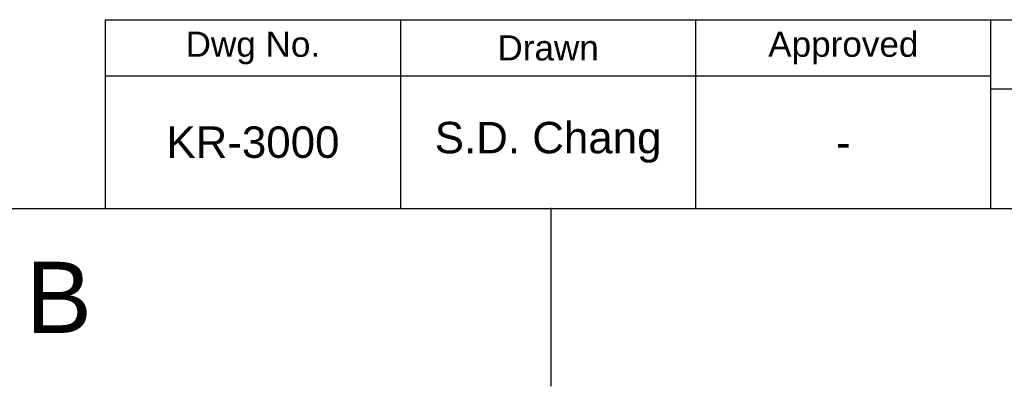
# Model space of a CAD drawing. Header units: millimetres. Extents: x 687 to 1107, y -116 to 478.
# Tile 8 of 49: x 815 to 894, y -116 to -86. Entities that reach past the tile are written whole.
import ezdxf

# ---------------------------------------------------------------- set-up
doc = ezdxf.new("R2010")
doc.units = ezdxf.units.MM
doc.header["$LTSCALE"] = 0.1
doc.layers.add('FORM', color=7, linetype='Continuous')
doc.layers.add('TEXT', color=2, linetype='Continuous')
doc.styles.get("Standard").update_dxf_attribs({"font": 'arial_0.ttf'})

msp = doc.modelspace()

# ---------------------------------------------------------------- linework, layer by layer
for p, q in [((700.9504, -101.4339), (1092.6675, -101.4339)), ((857.6372, -101.4339), (857.6372, -115.5753))]:
    msp.add_line(p, q)
msp.add_point((857.6372, -101.4339))
at = {"layer": 'FORM'}
for p, q in [((822.1675, -86.4339), (1092.6675, -86.4339)), ((822.1675, -86.4339), (822.1675, -101.4339)), ((845.6675, -86.4339), (845.6675, -101.4339)), ((869.1675, -101.4339), (869.1675, -86.4339)), ((892.6675, -101.4339), (892.6675, -86.4339)), ((892.6675, -90.9339), (822.1675, -90.9339)), ((892.6675, -91.9339), (1032.6675, -91.9339))]:
    msp.add_line(p, q, dxfattribs=at)
at = {"layer": 'TEXT'}
msp.add_point((869.1675, -90.9339), dxfattribs=at)

# ---------------------------------------------------------------- texts
at = {"insert": (818.4655, -108.5046), "char_height": 5.6566, "attachment_point": 5}
msp.add_mtext_dynamic_manual_height_columns('B', width=10, gutter_width=12.5, heights=[0], dxfattribs=at)
at = {"layer": 'TEXT', "attachment_point": 5}
for s, insert, char_height in [('Dwg No.', (833.9175, -88.6839), 2), ('Drawn', (857.4175, -88.6839), 2), ('Approved', (880.9175, -88.6839), 2), ('S.D. Chang', (857.4175, -96.1839), 2.5), ('KR-3000', (833.9175, -96.1839), 2.5), ('-', (880.9175, -96.1839), 2.5)]:
    msp.add_mtext_dynamic_manual_height_columns(s, width=23.5, gutter_width=12.5, heights=[0], dxfattribs=dict(at, insert=insert, char_height=char_height))

doc.saveas('drawing.dxf')
